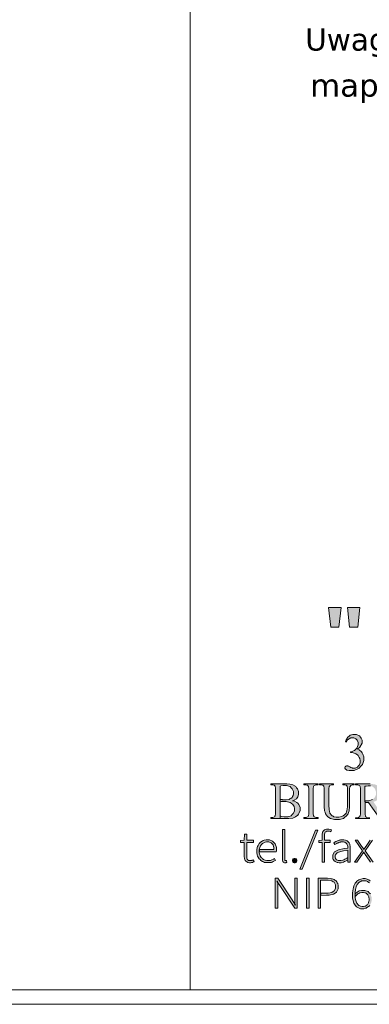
# Model space of a CAD drawing. Header units: metres. Extents: x 7555073 to 7555217, y 5506384 to 5506588.
# Tile 2 of 32: x 7555125 to 7555137, y 5506384 to 5506418. Entities that reach past the tile are written whole.
import ezdxf
from ezdxf.enums import TextEntityAlignment as Align

# ---------------------------------------------------------------- set-up
doc = ezdxf.new("R2010")
doc.units = ezdxf.units.M
doc.header["$LTSCALE"] = 2
doc.header["$MEASUREMENT"] = 0
for name, color, linetype in [('Pieczątka na wyrysie', 7, 'CONTINUOUS'), ('Prezentacja użytków', 7, 'CONTINUOUS'), ('Ramki i opis wydruku', 7, 'CONTINUOUS')]:
    doc.layers.add(name, color=color, linetype=linetype)
doc.styles.get("Standard").update_dxf_attribs({"font": 'verdana.ttf', "width": 0.75})

msp = doc.modelspace()

# ---------------------------------------------------------------- hatches: boundary and pattern name
at = {"layer": 'Pieczątka na wyrysie', "linetype": 'Continuous', "lineweight": 13}
for points in [[(7555136.46, 5506397.478), (7555136.383, 5506396.786), (7555136.096, 5506396.786), (7555136.02, 5506397.478)], [(7555137.123, 5506397.478), (7555137.047, 5506396.786), (7555136.76, 5506396.786), (7555136.684, 5506397.478)], [(7555136.614, 5506392.761), (7555136.639, 5506392.824), (7555136.702, 5506392.919), (7555136.739, 5506392.953), (7555136.777, 5506392.986), (7555136.872, 5506393.02), (7555136.928, 5506393.02), (7555136.998, 5506393.02), (7555137.105, 5506392.971), (7555137.142, 5506392.924), (7555137.171, 5506392.888), (7555137.199, 5506392.812), (7555137.199, 5506392.771), (7555137.199, 5506392.705), (7555137.12, 5506392.567), (7555137.04, 5506392.496), (7555137.094, 5506392.474), (7555137.174, 5506392.411), (7555137.202, 5506392.369), (7555137.229, 5506392.328), (7555137.256, 5506392.232), (7555137.256, 5506392.177), (7555137.256, 5506392.097), (7555137.209, 5506391.96), (7555137.16, 5506391.902), (7555137.098, 5506391.826), (7555136.917, 5506391.75), (7555136.799, 5506391.75), (7555136.739, 5506391.75), (7555136.66, 5506391.766), (7555136.639, 5506391.781), (7555136.618, 5506391.797), (7555136.596, 5506391.829), (7555136.596, 5506391.847), (7555136.596, 5506391.86), (7555136.606, 5506391.883), (7555136.616, 5506391.893), (7555136.627, 5506391.903), (7555136.65, 5506391.913), (7555136.665, 5506391.913), (7555136.675, 5506391.913), (7555136.697, 5506391.909), (7555136.709, 5506391.905), (7555136.715, 5506391.904), (7555136.748, 5506391.887), (7555136.774, 5506391.873), (7555136.8, 5506391.858), (7555136.835, 5506391.841), (7555136.845, 5506391.839), (7555136.862, 5506391.834), (7555136.895, 5506391.829), (7555136.913, 5506391.829), (7555136.956, 5506391.829), (7555137.032, 5506391.864), (7555137.065, 5506391.9), (7555137.097, 5506391.936), (7555137.13, 5506392.02), (7555137.13, 5506392.068), (7555137.13, 5506392.105), (7555137.114, 5506392.174), (7555137.099, 5506392.207), (7555137.088, 5506392.232), (7555137.064, 5506392.271), (7555137.051, 5506392.284), (7555137.032, 5506392.302), (7555136.982, 5506392.335), (7555136.95, 5506392.349), (7555136.918, 5506392.364), (7555136.853, 5506392.378), (7555136.819, 5506392.378), (7555136.791, 5506392.378), (7555136.791, 5506392.406), (7555136.826, 5506392.411), (7555136.893, 5506392.436), (7555136.927, 5506392.457), (7555136.961, 5506392.478), (7555137.011, 5506392.529), (7555137.026, 5506392.559), (7555137.041, 5506392.588), (7555137.057, 5506392.654), (7555137.057, 5506392.69), (7555137.057, 5506392.736), (7555137.03, 5506392.811), (7555137.002, 5506392.839), (7555136.974, 5506392.868), (7555136.906, 5506392.897), (7555136.864, 5506392.897), (7555136.798, 5506392.897), (7555136.687, 5506392.822), (7555136.642, 5506392.748)], [(7555134.321, 5506390.06), (7555134.321, 5506390.15), (7555134.366, 5506390.135), (7555134.461, 5506390.125), (7555134.506, 5506390.125), (7555134.586, 5506390.125), (7555134.701, 5506390.16), (7555134.741, 5506390.2), (7555134.781, 5506390.235), (7555134.821, 5506390.325), (7555134.821, 5506390.38), (7555134.821, 5506390.415), (7555134.806, 5506390.485), (7555134.786, 5506390.515), (7555134.766, 5506390.55), (7555134.711, 5506390.6), (7555134.666, 5506390.62), (7555134.626, 5506390.64), (7555134.526, 5506390.66), (7555134.466, 5506390.66), (7555134.436, 5506390.66), (7555134.391, 5506390.655), (7555134.376, 5506390.655), (7555134.356, 5506390.655), (7555134.326, 5506390.65), (7555134.316, 5506390.65), (7555134.316, 5506390.73), (7555134.331, 5506390.73), (7555134.366, 5506390.725), (7555134.386, 5506390.725), (7555134.406, 5506390.72), (7555134.451, 5506390.72), (7555134.476, 5506390.72), (7555134.536, 5506390.72), (7555134.631, 5506390.735), (7555134.661, 5506390.75), (7555134.691, 5506390.765), (7555134.741, 5506390.805), (7555134.756, 5506390.835), (7555134.771, 5506390.865), (7555134.791, 5506390.93), (7555134.791, 5506390.965), (7555134.791, 5506391.015), (7555134.746, 5506391.11), (7555134.706, 5506391.145), (7555134.666, 5506391.185), (7555134.546, 5506391.22), (7555134.466, 5506391.22), (7555134.426, 5506391.22), (7555134.346, 5506391.21), (7555134.316, 5506391.2), (7555134.316, 5506390.735), (7555134.316, 5506390.645), (7555134.316, 5506390.15), (7555134.316, 5506390.06), (7555133.986, 5506390.06), (7555133.986, 5506390.094), (7555134.029, 5506390.094), (7555134.065, 5506390.094), (7555134.117, 5506390.118), (7555134.132, 5506390.142), (7555134.142, 5506390.158), (7555134.152, 5506390.225), (7555134.152, 5506390.277), (7555134.152, 5506391.066), (7555134.152, 5506391.123), (7555134.14, 5506391.194), (7555134.128, 5506391.21), (7555134.111, 5506391.229), (7555134.062, 5506391.249), (7555134.029, 5506391.249), (7555133.986, 5506391.249), (7555133.986, 5506391.282), (7555134.482, 5506391.282), (7555134.552, 5506391.282), (7555134.664, 5506391.271), (7555134.705, 5506391.26), (7555134.769, 5506391.244), (7555134.866, 5506391.187), (7555134.899, 5506391.145), (7555134.933, 5506391.105), (7555134.966, 5506391.009), (7555134.966, 5506390.956), (7555134.966, 5506390.91), (7555134.94, 5506390.828), (7555134.914, 5506390.791), (7555134.888, 5506390.755), (7555134.81, 5506390.701), (7555134.758, 5506390.684), (7555134.818, 5506390.67), (7555134.907, 5506390.627), (7555134.937, 5506390.597), (7555134.978, 5506390.556), (7555135.02, 5506390.454), (7555135.02, 5506390.395), (7555135.02, 5506390.349), (7555134.993, 5506390.262), (7555134.965, 5506390.22), (7555134.938, 5506390.178), (7555134.864, 5506390.117), (7555134.817, 5506390.098), (7555134.77, 5506390.079), (7555134.625, 5506390.06), (7555134.528, 5506390.06)], [(7555135.65, 5506390.094), (7555135.65, 5506390.06), (7555135.157, 5506390.06), (7555135.157, 5506390.094), (7555135.199, 5506390.094), (7555135.234, 5506390.094), (7555135.285, 5506390.116), (7555135.301, 5506390.137), (7555135.312, 5506390.152), (7555135.322, 5506390.221), (7555135.322, 5506390.277), (7555135.322, 5506391.066), (7555135.322, 5506391.112), (7555135.317, 5506391.174), (7555135.311, 5506391.188), (7555135.307, 5506391.2), (7555135.29, 5506391.219), (7555135.276, 5506391.228), (7555135.257, 5506391.238), (7555135.219, 5506391.249), (7555135.199, 5506391.249), (7555135.157, 5506391.249), (7555135.157, 5506391.282), (7555135.65, 5506391.282), (7555135.65, 5506391.249), (7555135.608, 5506391.249), (7555135.573, 5506391.249), (7555135.522, 5506391.227), (7555135.506, 5506391.205), (7555135.495, 5506391.19), (7555135.485, 5506391.121), (7555135.485, 5506391.066), (7555135.485, 5506390.277), (7555135.485, 5506390.23), (7555135.49, 5506390.169), (7555135.496, 5506390.154), (7555135.5, 5506390.143), (7555135.517, 5506390.123), (7555135.531, 5506390.115), (7555135.55, 5506390.105), (7555135.588, 5506390.094), (7555135.608, 5506390.094)], [(7555136.52, 5506391.249), (7555136.52, 5506391.282), (7555136.926, 5506391.282), (7555136.926, 5506391.249), (7555136.883, 5506391.249), (7555136.849, 5506391.249), (7555136.798, 5506391.219), (7555136.779, 5506391.188), (7555136.77, 5506391.174), (7555136.762, 5506391.109), (7555136.762, 5506391.059), (7555136.762, 5506390.563), (7555136.762, 5506390.471), (7555136.744, 5506390.328), (7555136.727, 5506390.278), (7555136.71, 5506390.227), (7555136.642, 5506390.14), (7555136.593, 5506390.104), (7555136.542, 5506390.067), (7555136.406, 5506390.031), (7555136.319, 5506390.031), (7555136.225, 5506390.031), (7555136.083, 5506390.066), (7555136.033, 5506390.101), (7555135.985, 5506390.135), (7555135.916, 5506390.228), (7555135.896, 5506390.288), (7555135.882, 5506390.328), (7555135.869, 5506390.478), (7555135.869, 5506390.588), (7555135.869, 5506391.066), (7555135.869, 5506391.123), (7555135.854, 5506391.196), (7555135.839, 5506391.214), (7555135.825, 5506391.231), (7555135.777, 5506391.249), (7555135.745, 5506391.249), (7555135.702, 5506391.249), (7555135.702, 5506391.282), (7555136.198, 5506391.282), (7555136.198, 5506391.249), (7555136.154, 5506391.249), (7555136.119, 5506391.249), (7555136.068, 5506391.225), (7555136.052, 5506391.201), (7555136.041, 5506391.185), (7555136.031, 5506391.117), (7555136.031, 5506391.066), (7555136.031, 5506390.533), (7555136.031, 5506390.498), (7555136.037, 5506390.416), (7555136.043, 5506390.37), (7555136.05, 5506390.324), (7555136.071, 5506390.252), (7555136.088, 5506390.227), (7555136.104, 5506390.201), (7555136.15, 5506390.159), (7555136.181, 5506390.142), (7555136.211, 5506390.125), (7555136.285, 5506390.109), (7555136.329, 5506390.109), (7555136.386, 5506390.109), (7555136.487, 5506390.135), (7555136.531, 5506390.161), (7555136.576, 5506390.187), (7555136.636, 5506390.254), (7555136.652, 5506390.295), (7555136.668, 5506390.335), (7555136.685, 5506390.474), (7555136.685, 5506390.571), (7555136.685, 5506391.066), (7555136.685, 5506391.123), (7555136.673, 5506391.195), (7555136.661, 5506391.21), (7555136.645, 5506391.229), (7555136.595, 5506391.249), (7555136.563, 5506391.249)], [(7555137.301, 5506391.01), (7555137.301, 5506391.195), (7555137.346, 5506391.2), (7555137.411, 5506391.21), (7555137.436, 5506391.21), (7555137.496, 5506391.21), (7555137.586, 5506391.175), (7555137.616, 5506391.14), (7555137.651, 5506391.105), (7555137.686, 5506391.01), (7555137.686, 5506390.955), (7555137.686, 5506390.895), (7555137.646, 5506390.8), (7555137.601, 5506390.76), (7555137.561, 5506390.725), (7555137.436, 5506390.685), (7555137.351, 5506390.685), (7555137.346, 5506390.685), (7555137.336, 5506390.685), (7555137.331, 5506390.685), (7555137.326, 5506390.685), (7555137.306, 5506390.685), (7555137.306, 5506390.63), (7555137.324, 5506390.627), (7555137.33, 5506390.627), (7555137.336, 5506390.627), (7555137.348, 5506390.627), (7555137.354, 5506390.627), (7555137.368, 5506390.627), (7555137.404, 5506390.627), (7555137.425, 5506390.628), (7555137.818, 5506390.057), (7555138.128, 5506390.057), (7555138.128, 5506390.09), (7555138.08, 5506390.096), (7555138.004, 5506390.121), (7555137.974, 5506390.141), (7555137.944, 5506390.161), (7555137.874, 5506390.241), (7555137.833, 5506390.301), (7555137.593, 5506390.652), (7555137.666, 5506390.669), (7555137.774, 5506390.728), (7555137.809, 5506390.769), (7555137.844, 5506390.81), (7555137.879, 5506390.908), (7555137.879, 5506390.964), (7555137.879, 5506391.018), (7555137.848, 5506391.108), (7555137.818, 5506391.146), (7555137.787, 5506391.184), (7555137.712, 5506391.236), (7555137.668, 5506391.251), (7555137.625, 5506391.265), (7555137.488, 5506391.279), (7555137.396, 5506391.279), (7555136.973, 5506391.279), (7555136.973, 5506391.246), (7555137.016, 5506391.246), (7555137.05, 5506391.246), (7555137.099, 5506391.226), (7555137.116, 5506391.206), (7555137.128, 5506391.192), (7555137.14, 5506391.12), (7555137.14, 5506391.063), (7555137.14, 5506390.273), (7555137.14, 5506390.221), (7555137.131, 5506390.155), (7555137.122, 5506390.141), (7555137.106, 5506390.116), (7555137.053, 5506390.09), (7555137.016, 5506390.09), (7555136.973, 5506390.09), (7555136.973, 5506390.057), (7555137.47, 5506390.057), (7555137.47, 5506390.09), (7555137.425, 5506390.09), (7555137.392, 5506390.09), (7555137.344, 5506390.11), (7555137.327, 5506390.13), (7555137.316, 5506390.144), (7555137.303, 5506390.216), (7555137.303, 5506390.273)], [(7555134.497, 5506388.508), (7555134.474, 5506388.508), (7555134.437, 5506388.521), (7555134.425, 5506388.535), (7555134.411, 5506388.549), (7555134.398, 5506388.592), (7555134.398, 5506388.623), (7555134.398, 5506389.673), (7555134.484, 5506389.673), (7555134.484, 5506388.614), (7555134.484, 5506388.597), (7555134.493, 5506388.581), (7555134.501, 5506388.581), (7555134.504, 5506388.581), (7555134.508, 5506388.581), (7555134.511, 5506388.581), (7555134.513, 5506388.581), (7555134.53, 5506388.583), (7555134.544, 5506388.586), (7555134.559, 5506388.52), (7555134.548, 5506388.515), (7555134.531, 5506388.51), (7555134.525, 5506388.51), (7555134.52, 5506388.509), (7555134.506, 5506388.508)], [(7555135.561, 5506389.654), (7555135.642, 5506389.654), (7555135.093, 5506388.279), (7555135.012, 5506388.279)], [(7555136.103, 5506389.597), (7555136.083, 5506389.603), (7555136.051, 5506389.612), (7555136.04, 5506389.614), (7555136.029, 5506389.616), (7555136.006, 5506389.618), (7555135.996, 5506389.618), (7555135.965, 5506389.618), (7555135.922, 5506389.598), (7555135.907, 5506389.578), (7555135.894, 5506389.558), (7555135.88, 5506389.498), (7555135.88, 5506389.458), (7555135.88, 5506389.296), (7555136.074, 5506389.296), (7555136.074, 5506389.222), (7555135.88, 5506389.222), (7555135.88, 5506388.527), (7555135.794, 5506388.527), (7555135.794, 5506389.222), (7555135.682, 5506389.222), (7555135.682, 5506389.288), (7555135.794, 5506389.295), (7555135.794, 5506389.464), (7555135.794, 5506389.521), (7555135.821, 5506389.607), (7555135.849, 5506389.635), (7555135.877, 5506389.663), (7555135.951, 5506389.692), (7555135.999, 5506389.692), (7555136.027, 5506389.692), (7555136.092, 5506389.675), (7555136.129, 5506389.659)], [(7555133.267, 5506388.508), (7555133.237, 5506388.508), (7555133.186, 5506388.516), (7555133.166, 5506388.525), (7555133.147, 5506388.533), (7555133.114, 5506388.558), (7555133.102, 5506388.573), (7555133.089, 5506388.588), (7555133.073, 5506388.625), (7555133.068, 5506388.645), (7555133.064, 5506388.666), (7555133.059, 5506388.712), (7555133.059, 5506388.737), (7555133.059, 5506389.222), (7555132.93, 5506389.222), (7555132.93, 5506389.288), (7555133.059, 5506389.295), (7555133.067, 5506389.512), (7555133.145, 5506389.512), (7555133.145, 5506389.296), (7555133.387, 5506389.296), (7555133.387, 5506389.222), (7555133.145, 5506389.222), (7555133.145, 5506388.731), (7555133.145, 5506388.713), (7555133.148, 5506388.681), (7555133.15, 5506388.667), (7555133.153, 5506388.654), (7555133.163, 5506388.63), (7555133.169, 5506388.621), (7555133.176, 5506388.611), (7555133.194, 5506388.597), (7555133.206, 5506388.591), (7555133.219, 5506388.587), (7555133.25, 5506388.581), (7555133.271, 5506388.581), (7555133.281, 5506388.581), (7555133.306, 5506388.585), (7555133.319, 5506388.588), (7555133.333, 5506388.592), (7555133.366, 5506388.601), (7555133.386, 5506388.607), (7555133.41, 5506388.542), (7555133.386, 5506388.533), (7555133.344, 5506388.52), (7555133.326, 5506388.516), (7555133.308, 5506388.512), (7555133.279, 5506388.508)], [(7555133.591, 5506388.97), (7555134.102, 5506388.968), (7555134.102, 5506389.035), (7555134.069, 5506389.137), (7555134.037, 5506389.172), (7555134.004, 5506389.206), (7555133.918, 5506389.241), (7555133.864, 5506389.241), (7555133.839, 5506389.241), (7555133.79, 5506389.231), (7555133.766, 5506389.221), (7555133.742, 5506389.212), (7555133.699, 5506389.183), (7555133.68, 5506389.164), (7555133.661, 5506389.145), (7555133.63, 5506389.1), (7555133.617, 5506389.074), (7555133.604, 5506389.047), (7555133.588, 5506388.994), (7555133.586, 5506388.97), (7555133.586, 5506388.895), (7555133.586, 5506388.865), (7555133.596, 5506388.81), (7555133.606, 5506388.78), (7555133.616, 5506388.75), (7555133.651, 5506388.695), (7555133.671, 5506388.675), (7555133.691, 5506388.65), (7555133.736, 5506388.615), (7555133.761, 5506388.605), (7555133.791, 5506388.595), (7555133.851, 5506388.58), (7555133.886, 5506388.58), (7555133.921, 5506388.58), (7555133.981, 5506388.59), (7555134.006, 5506388.6), (7555134.031, 5506388.61), (7555134.086, 5506388.635), (7555134.116, 5506388.65), (7555134.151, 5506388.59), (7555134.126, 5506388.57), (7555134.071, 5506388.545), (7555134.041, 5506388.53), (7555134.011, 5506388.52), (7555133.931, 5506388.51), (7555133.886, 5506388.51), (7555133.846, 5506388.51), (7555133.771, 5506388.52), (7555133.731, 5506388.535), (7555133.696, 5506388.55), (7555133.636, 5506388.59), (7555133.611, 5506388.615), (7555133.581, 5506388.64), (7555133.541, 5506388.705), (7555133.526, 5506388.74), (7555133.511, 5506388.78), (7555133.496, 5506388.865), (7555133.496, 5506388.91), (7555133.496, 5506388.955), (7555133.511, 5506389.04), (7555133.526, 5506389.08), (7555133.541, 5506389.115), (7555133.581, 5506389.18), (7555133.606, 5506389.205), (7555133.631, 5506389.23), (7555133.691, 5506389.27), (7555133.726, 5506389.285), (7555133.756, 5506389.3), (7555133.826, 5506389.315), (7555133.866, 5506389.315), (7555133.941, 5506389.315), (7555134.056, 5506389.27), (7555134.101, 5506389.22), (7555134.146, 5506389.175), (7555134.186, 5506389.045), (7555134.186, 5506388.96), (7555134.186, 5506388.955), (7555134.186, 5506388.94), (7555134.186, 5506388.935), (7555134.186, 5506388.93), (7555134.186, 5506388.91), (7555134.181, 5506388.895), (7555133.591, 5506388.895)], [(7555136.696, 5506388.69), (7555136.696, 5506388.655), (7555136.696, 5506388.605), (7555136.689, 5506388.603), (7555136.62, 5506388.563), (7555136.581, 5506388.545), (7555136.542, 5506388.527), (7555136.46, 5506388.508), (7555136.417, 5506388.508), (7555136.391, 5506388.508), (7555136.344, 5506388.514), (7555136.321, 5506388.52), (7555136.299, 5506388.527), (7555136.258, 5506388.545), (7555136.241, 5506388.559), (7555136.223, 5506388.572), (7555136.195, 5506388.605), (7555136.185, 5506388.626), (7555136.175, 5506388.646), (7555136.165, 5506388.695), (7555136.165, 5506388.723), (7555136.165, 5506388.789), (7555136.232, 5506388.888), (7555136.3, 5506388.922), (7555136.368, 5506388.955), (7555136.568, 5506389.002), (7555136.7, 5506389.015), (7555136.701, 5506389.031), (7555136.697, 5506389.068), (7555136.693, 5506389.09), (7555136.69, 5506389.112), (7555136.676, 5506389.151), (7555136.666, 5506389.167), (7555136.656, 5506389.184), (7555136.628, 5506389.21), (7555136.61, 5506389.221), (7555136.592, 5506389.231), (7555136.544, 5506389.241), (7555136.516, 5506389.241), (7555136.495, 5506389.241), (7555136.455, 5506389.237), (7555136.436, 5506389.233), (7555136.418, 5506389.229), (7555136.382, 5506389.218), (7555136.366, 5506389.211), (7555136.349, 5506389.204), (7555136.319, 5506389.19), (7555136.306, 5506389.183), (7555136.292, 5506389.175), (7555136.263, 5506389.159), (7555136.246, 5506389.152), (7555136.206, 5506389.207), (7555136.22, 5506389.218), (7555136.248, 5506389.237), (7555136.263, 5506389.246), (7555136.277, 5506389.254), (7555136.311, 5506389.27), (7555136.332, 5506389.278), (7555136.353, 5506389.286), (7555136.397, 5506389.299), (7555136.42, 5506389.304), (7555136.444, 5506389.309), (7555136.494, 5506389.315), (7555136.52, 5506389.315), (7555136.557, 5506389.315), (7555136.621, 5506389.302), (7555136.647, 5506389.29), (7555136.673, 5506389.278), (7555136.713, 5506389.245), (7555136.729, 5506389.224), (7555136.745, 5506389.203), (7555136.766, 5506389.156), (7555136.773, 5506389.13), (7555136.779, 5506389.104), (7555136.785, 5506389.05), (7555136.785, 5506389.021), (7555136.785, 5506388.527), (7555136.701, 5506388.525), (7555136.701, 5506388.7), (7555136.7, 5506388.947), (7555136.642, 5506388.94), (7555136.541, 5506388.923), (7555136.496, 5506388.913), (7555136.45, 5506388.902), (7555136.378, 5506388.878), (7555136.352, 5506388.864), (7555136.326, 5506388.85), (7555136.288, 5506388.82), (7555136.276, 5506388.802), (7555136.265, 5506388.786), (7555136.254, 5506388.746), (7555136.254, 5506388.725), (7555136.254, 5506388.704), (7555136.261, 5506388.67), (7555136.267, 5506388.656), (7555136.274, 5506388.643), (7555136.291, 5506388.621), (7555136.302, 5506388.613), (7555136.314, 5506388.605), (7555136.34, 5506388.593), (7555136.355, 5506388.589), (7555136.37, 5506388.585), (7555136.403, 5506388.581), (7555136.42, 5506388.581), (7555136.456, 5506388.581), (7555136.524, 5506388.596), (7555136.558, 5506388.611), (7555136.592, 5506388.627), (7555136.662, 5506388.671)], [(7555137.21, 5506388.928), (7555136.955, 5506389.296), (7555137.04, 5506389.296), (7555137.184, 5506389.092), (7555137.194, 5506389.076), (7555137.215, 5506389.047), (7555137.227, 5506389.031), (7555137.237, 5506389.016), (7555137.258, 5506388.989), (7555137.262, 5506388.985), (7555137.267, 5506388.977), (7555137.255, 5506388.977), (7555137.262, 5506388.985), (7555137.264, 5506388.988), (7555137.282, 5506389.013), (7555137.292, 5506389.028), (7555137.303, 5506389.043), (7555137.326, 5506389.074), (7555137.338, 5506389.09), (7555137.479, 5506389.296), (7555137.561, 5506389.296), (7555137.307, 5506388.925), (7555137.585, 5506388.527), (7555137.5, 5506388.527), (7555137.341, 5506388.749), (7555137.33, 5506388.765), (7555137.307, 5506388.798), (7555137.295, 5506388.815), (7555137.283, 5506388.832), (7555137.26, 5506388.862), (7555137.255, 5506388.868), (7555137.249, 5506388.876), (7555137.261, 5506388.876), (7555137.255, 5506388.868), (7555137.249, 5506388.861), (7555137.227, 5506388.831), (7555137.215, 5506388.815), (7555137.204, 5506388.799), (7555137.18, 5506388.765), (7555137.167, 5506388.747), (7555137.013, 5506388.527), (7555136.932, 5506388.527)], [(7555134.83, 5506388.508), (7555134.815, 5506388.508), (7555134.787, 5506388.518), (7555134.775, 5506388.527), (7555134.764, 5506388.538), (7555134.752, 5506388.565), (7555134.752, 5506388.582), (7555134.752, 5506388.601), (7555134.764, 5506388.629), (7555134.775, 5506388.639), (7555134.787, 5506388.649), (7555134.815, 5506388.658), (7555134.83, 5506388.658), (7555134.845, 5506388.658), (7555134.873, 5506388.648), (7555134.885, 5506388.639), (7555134.897, 5506388.629), (7555134.908, 5506388.601), (7555134.908, 5506388.582), (7555134.908, 5506388.565), (7555134.897, 5506388.538), (7555134.884, 5506388.528), (7555134.872, 5506388.518), (7555134.845, 5506388.508)], [(7555134.149, 5506387.962), (7555134.235, 5506387.962), (7555134.739, 5506387.199), (7555134.838, 5506387.047), (7555134.862, 5506387.012), (7555134.84, 5506387.012), (7555134.838, 5506387.041), (7555134.838, 5506387.047), (7555134.836, 5506387.106), (7555134.835, 5506387.142), (7555134.835, 5506387.177), (7555134.834, 5506387.249), (7555134.834, 5506387.286), (7555134.834, 5506387.962), (7555134.919, 5506387.962), (7555134.919, 5506386.911), (7555134.834, 5506386.911), (7555134.33, 5506387.672), (7555134.23, 5506387.826), (7555134.208, 5506387.86), (7555134.228, 5506387.86), (7555134.23, 5506387.832), (7555134.23, 5506387.826), (7555134.232, 5506387.768), (7555134.233, 5506387.732), (7555134.235, 5506387.696), (7555134.236, 5506387.629), (7555134.236, 5506387.597), (7555134.236, 5506386.911), (7555134.149, 5506386.911)], [(7555135.247, 5506387.962), (7555135.336, 5506387.962), (7555135.336, 5506386.911), (7555135.247, 5506386.911)], [(7555135.746, 5506387.435), (7555135.746, 5506387.36), (7555135.944, 5506387.362), (7555136.042, 5506387.362), (7555136.195, 5506387.4), (7555136.249, 5506387.438), (7555136.302, 5506387.476), (7555136.356, 5506387.591), (7555136.356, 5506387.669), (7555136.356, 5506387.708), (7555136.342, 5506387.775), (7555136.327, 5506387.803), (7555136.313, 5506387.832), (7555136.272, 5506387.878), (7555136.245, 5506387.895), (7555136.218, 5506387.913), (7555136.151, 5506387.938), (7555136.112, 5506387.946), (7555136.074, 5506387.954), (7555135.986, 5506387.962), (7555135.937, 5506387.962), (7555135.651, 5506387.962), (7555135.651, 5506386.911), (7555135.74, 5506386.911), (7555135.741, 5506387.36), (7555135.741, 5506387.435), (7555135.741, 5506387.89), (7555135.916, 5506387.89), (7555136.006, 5506387.89), (7555136.136, 5506387.865), (7555136.181, 5506387.84), (7555136.221, 5506387.82), (7555136.266, 5506387.73), (7555136.266, 5506387.67), (7555136.266, 5506387.605), (7555136.221, 5506387.515), (7555136.181, 5506387.49), (7555136.141, 5506387.465), (7555136.011, 5506387.435)], [(7555136.956, 5506387.305), (7555136.956, 5506387.279), (7555136.969, 5506387.21), (7555136.978, 5506387.176), (7555136.987, 5506387.143), (7555137.014, 5506387.087), (7555137.032, 5506387.063), (7555137.049, 5506387.04), (7555137.09, 5506387.004), (7555137.115, 5506386.991), (7555137.139, 5506386.978), (7555137.198, 5506386.965), (7555137.231, 5506386.965), (7555137.254, 5506386.965), (7555137.295, 5506386.975), (7555137.315, 5506386.984), (7555137.334, 5506386.994), (7555137.368, 5506387.02), (7555137.382, 5506387.037), (7555137.397, 5506387.053), (7555137.419, 5506387.094), (7555137.428, 5506387.116), (7555137.437, 5506387.139), (7555137.445, 5506387.188), (7555137.445, 5506387.214), (7555137.445, 5506387.241), (7555137.439, 5506387.29), (7555137.433, 5506387.313), (7555137.426, 5506387.335), (7555137.406, 5506387.375), (7555137.391, 5506387.391), (7555137.377, 5506387.407), (7555137.342, 5506387.433), (7555137.319, 5506387.443), (7555137.298, 5506387.452), (7555137.246, 5506387.462), (7555137.214, 5506387.462), (7555137.187, 5506387.462), (7555137.124, 5506387.444), (7555137.089, 5506387.427), (7555137.054, 5506387.411), (7555136.987, 5506387.355), (7555136.961, 5506387.32), (7555136.956, 5506387.41), (7555136.966, 5506387.425), (7555137.021, 5506387.475), (7555137.056, 5506387.495), (7555137.096, 5506387.515), (7555137.176, 5506387.535), (7555137.216, 5506387.535), (7555137.296, 5506387.535), (7555137.411, 5506387.495), (7555137.451, 5506387.45), (7555137.491, 5506387.41), (7555137.536, 5506387.29), (7555137.536, 5506387.215), (7555137.536, 5506387.18), (7555137.521, 5506387.115), (7555137.511, 5506387.085), (7555137.496, 5506387.055), (7555137.466, 5506387.005), (7555137.446, 5506386.985), (7555137.421, 5506386.965), (7555137.371, 5506386.93), (7555137.346, 5506386.915), (7555137.316, 5506386.905), (7555137.261, 5506386.89), (7555137.226, 5506386.89), (7555137.141, 5506386.89), (7555137.006, 5506386.955), (7555136.956, 5506387.02), (7555136.911, 5506387.085), (7555136.861, 5506387.26), (7555136.861, 5506387.37), (7555136.861, 5506387.45), (7555136.881, 5506387.585), (7555136.896, 5506387.64), (7555136.911, 5506387.695), (7555136.956, 5506387.785), (7555136.986, 5506387.82), (7555137.016, 5506387.855), (7555137.081, 5506387.905), (7555137.116, 5506387.92), (7555137.156, 5506387.935), (7555137.236, 5506387.95), (7555137.276, 5506387.95), (7555137.311, 5506387.95), (7555137.381, 5506387.935), (7555137.406, 5506387.92), (7555137.436, 5506387.91), (7555137.486, 5506387.87), (7555137.511, 5506387.84), (7555137.456, 5506387.795), (7555137.436, 5506387.815), (7555137.386, 5506387.845), (7555137.366, 5506387.855), (7555137.346, 5506387.865), (7555137.296, 5506387.875), (7555137.271, 5506387.875), (7555137.241, 5506387.875), (7555137.181, 5506387.865), (7555137.151, 5506387.85), (7555137.121, 5506387.84), (7555137.071, 5506387.8), (7555137.051, 5506387.77), (7555137.031, 5506387.74), (7555136.991, 5506387.665), (7555136.981, 5506387.615), (7555136.966, 5506387.57), (7555136.951, 5506387.46), (7555136.951, 5506387.41)]]:
    msp.add_hatch(color=7, dxfattribs=at).paths.add_polyline_path(points)

# ---------------------------------------------------------------- linework, layer by layer
at = {"layer": 'Pieczątka na wyrysie', "color": 7, "linetype": 'Continuous', "lineweight": 13, "flags": 128}
for points in [[(7555131.16, 5506384.04), (7555216.16, 5506384.04), (7555216.16, 5506429.04), (7555131.16, 5506429.04)], [(7555136.46, 5506397.478), (7555136.383, 5506396.786), (7555136.096, 5506396.786), (7555136.02, 5506397.478)], [(7555137.123, 5506397.478), (7555137.047, 5506396.786), (7555136.76, 5506396.786), (7555136.684, 5506397.478)], [(7555136.614, 5506392.761), (7555136.639, 5506392.824), (7555136.702, 5506392.919), (7555136.739, 5506392.953), (7555136.777, 5506392.986), (7555136.872, 5506393.02), (7555136.928, 5506393.02), (7555136.998, 5506393.02), (7555137.105, 5506392.971), (7555137.142, 5506392.924), (7555137.171, 5506392.888), (7555137.199, 5506392.812), (7555137.199, 5506392.771), (7555137.199, 5506392.705), (7555137.12, 5506392.567), (7555137.04, 5506392.496), (7555137.094, 5506392.474), (7555137.174, 5506392.411), (7555137.202, 5506392.369), (7555137.229, 5506392.328), (7555137.256, 5506392.232), (7555137.256, 5506392.177), (7555137.256, 5506392.097), (7555137.209, 5506391.96), (7555137.16, 5506391.902), (7555137.098, 5506391.826), (7555136.917, 5506391.75), (7555136.799, 5506391.75), (7555136.739, 5506391.75), (7555136.66, 5506391.766), (7555136.639, 5506391.781), (7555136.618, 5506391.797), (7555136.596, 5506391.829), (7555136.596, 5506391.847), (7555136.596, 5506391.86), (7555136.606, 5506391.883), (7555136.616, 5506391.893), (7555136.627, 5506391.903), (7555136.65, 5506391.913), (7555136.665, 5506391.913), (7555136.675, 5506391.913), (7555136.697, 5506391.909), (7555136.709, 5506391.905), (7555136.715, 5506391.904), (7555136.748, 5506391.887), (7555136.774, 5506391.873), (7555136.8, 5506391.858), (7555136.835, 5506391.841), (7555136.845, 5506391.839), (7555136.862, 5506391.834), (7555136.895, 5506391.829), (7555136.913, 5506391.829), (7555136.956, 5506391.829), (7555137.032, 5506391.864), (7555137.065, 5506391.9), (7555137.097, 5506391.936), (7555137.13, 5506392.02), (7555137.13, 5506392.068), (7555137.13, 5506392.105), (7555137.114, 5506392.174), (7555137.099, 5506392.207), (7555137.088, 5506392.232), (7555137.064, 5506392.271), (7555137.051, 5506392.284), (7555137.032, 5506392.302), (7555136.982, 5506392.335), (7555136.95, 5506392.349), (7555136.918, 5506392.364), (7555136.853, 5506392.378), (7555136.819, 5506392.378), (7555136.791, 5506392.378), (7555136.791, 5506392.406), (7555136.826, 5506392.411), (7555136.893, 5506392.436), (7555136.927, 5506392.457), (7555136.961, 5506392.478), (7555137.011, 5506392.529), (7555137.026, 5506392.559), (7555137.041, 5506392.588), (7555137.057, 5506392.654), (7555137.057, 5506392.69), (7555137.057, 5506392.736), (7555137.03, 5506392.811), (7555137.002, 5506392.839), (7555136.974, 5506392.868), (7555136.906, 5506392.897), (7555136.864, 5506392.897), (7555136.798, 5506392.897), (7555136.687, 5506392.822), (7555136.642, 5506392.748)], [(7555134.321, 5506390.06), (7555134.321, 5506390.15), (7555134.366, 5506390.135), (7555134.461, 5506390.125), (7555134.506, 5506390.125), (7555134.586, 5506390.125), (7555134.701, 5506390.16), (7555134.741, 5506390.2), (7555134.781, 5506390.235), (7555134.821, 5506390.325), (7555134.821, 5506390.38), (7555134.821, 5506390.415), (7555134.806, 5506390.485), (7555134.786, 5506390.515), (7555134.766, 5506390.55), (7555134.711, 5506390.6), (7555134.666, 5506390.62), (7555134.626, 5506390.64), (7555134.526, 5506390.66), (7555134.466, 5506390.66), (7555134.436, 5506390.66), (7555134.391, 5506390.655), (7555134.376, 5506390.655), (7555134.356, 5506390.655), (7555134.326, 5506390.65), (7555134.316, 5506390.65), (7555134.316, 5506390.73), (7555134.331, 5506390.73), (7555134.366, 5506390.725), (7555134.386, 5506390.725), (7555134.406, 5506390.72), (7555134.451, 5506390.72), (7555134.476, 5506390.72), (7555134.536, 5506390.72), (7555134.631, 5506390.735), (7555134.661, 5506390.75), (7555134.691, 5506390.765), (7555134.741, 5506390.805), (7555134.756, 5506390.835), (7555134.771, 5506390.865), (7555134.791, 5506390.93), (7555134.791, 5506390.965), (7555134.791, 5506391.015), (7555134.746, 5506391.11), (7555134.706, 5506391.145), (7555134.666, 5506391.185), (7555134.546, 5506391.22), (7555134.466, 5506391.22), (7555134.426, 5506391.22), (7555134.346, 5506391.21), (7555134.316, 5506391.2), (7555134.316, 5506390.735), (7555134.316, 5506390.645), (7555134.316, 5506390.15), (7555134.316, 5506390.06), (7555133.986, 5506390.06), (7555133.986, 5506390.094), (7555134.029, 5506390.094), (7555134.065, 5506390.094), (7555134.117, 5506390.118), (7555134.132, 5506390.142), (7555134.142, 5506390.158), (7555134.152, 5506390.225), (7555134.152, 5506390.277), (7555134.152, 5506391.066), (7555134.152, 5506391.123), (7555134.14, 5506391.194), (7555134.128, 5506391.21), (7555134.111, 5506391.229), (7555134.062, 5506391.249), (7555134.029, 5506391.249), (7555133.986, 5506391.249), (7555133.986, 5506391.282), (7555134.482, 5506391.282), (7555134.552, 5506391.282), (7555134.664, 5506391.271), (7555134.705, 5506391.26), (7555134.769, 5506391.244), (7555134.866, 5506391.187), (7555134.899, 5506391.145), (7555134.933, 5506391.105), (7555134.966, 5506391.009), (7555134.966, 5506390.956), (7555134.966, 5506390.91), (7555134.94, 5506390.828), (7555134.914, 5506390.791), (7555134.888, 5506390.755), (7555134.81, 5506390.701), (7555134.758, 5506390.684), (7555134.818, 5506390.67), (7555134.907, 5506390.627), (7555134.937, 5506390.597), (7555134.978, 5506390.556), (7555135.02, 5506390.454), (7555135.02, 5506390.395), (7555135.02, 5506390.349), (7555134.993, 5506390.262), (7555134.965, 5506390.22), (7555134.938, 5506390.178), (7555134.864, 5506390.117), (7555134.817, 5506390.098), (7555134.77, 5506390.079), (7555134.625, 5506390.06), (7555134.528, 5506390.06)], [(7555135.65, 5506390.094), (7555135.65, 5506390.06), (7555135.157, 5506390.06), (7555135.157, 5506390.094), (7555135.199, 5506390.094), (7555135.234, 5506390.094), (7555135.285, 5506390.116), (7555135.301, 5506390.137), (7555135.312, 5506390.152), (7555135.322, 5506390.221), (7555135.322, 5506390.277), (7555135.322, 5506391.066), (7555135.322, 5506391.112), (7555135.317, 5506391.174), (7555135.311, 5506391.188), (7555135.307, 5506391.2), (7555135.29, 5506391.219), (7555135.276, 5506391.228), (7555135.257, 5506391.238), (7555135.219, 5506391.249), (7555135.199, 5506391.249), (7555135.157, 5506391.249), (7555135.157, 5506391.282), (7555135.65, 5506391.282), (7555135.65, 5506391.249), (7555135.608, 5506391.249), (7555135.573, 5506391.249), (7555135.522, 5506391.227), (7555135.506, 5506391.205), (7555135.495, 5506391.19), (7555135.485, 5506391.121), (7555135.485, 5506391.066), (7555135.485, 5506390.277), (7555135.485, 5506390.23), (7555135.49, 5506390.169), (7555135.496, 5506390.154), (7555135.5, 5506390.143), (7555135.517, 5506390.123), (7555135.531, 5506390.115), (7555135.55, 5506390.105), (7555135.588, 5506390.094), (7555135.608, 5506390.094)], [(7555136.52, 5506391.249), (7555136.52, 5506391.282), (7555136.926, 5506391.282), (7555136.926, 5506391.249), (7555136.883, 5506391.249), (7555136.849, 5506391.249), (7555136.798, 5506391.219), (7555136.779, 5506391.188), (7555136.77, 5506391.174), (7555136.762, 5506391.109), (7555136.762, 5506391.059), (7555136.762, 5506390.563), (7555136.762, 5506390.471), (7555136.744, 5506390.328), (7555136.727, 5506390.278), (7555136.71, 5506390.227), (7555136.642, 5506390.14), (7555136.593, 5506390.104), (7555136.542, 5506390.067), (7555136.406, 5506390.031), (7555136.319, 5506390.031), (7555136.225, 5506390.031), (7555136.083, 5506390.066), (7555136.033, 5506390.101), (7555135.985, 5506390.135), (7555135.916, 5506390.228), (7555135.896, 5506390.288), (7555135.882, 5506390.328), (7555135.869, 5506390.478), (7555135.869, 5506390.588), (7555135.869, 5506391.066), (7555135.869, 5506391.123), (7555135.854, 5506391.196), (7555135.839, 5506391.214), (7555135.825, 5506391.231), (7555135.777, 5506391.249), (7555135.745, 5506391.249), (7555135.702, 5506391.249), (7555135.702, 5506391.282), (7555136.198, 5506391.282), (7555136.198, 5506391.249), (7555136.154, 5506391.249), (7555136.119, 5506391.249), (7555136.068, 5506391.225), (7555136.052, 5506391.201), (7555136.041, 5506391.185), (7555136.031, 5506391.117), (7555136.031, 5506391.066), (7555136.031, 5506390.533), (7555136.031, 5506390.498), (7555136.037, 5506390.416), (7555136.043, 5506390.37), (7555136.05, 5506390.324), (7555136.071, 5506390.252), (7555136.088, 5506390.227), (7555136.104, 5506390.201), (7555136.15, 5506390.159), (7555136.181, 5506390.142), (7555136.211, 5506390.125), (7555136.285, 5506390.109), (7555136.329, 5506390.109), (7555136.386, 5506390.109), (7555136.487, 5506390.135), (7555136.531, 5506390.161), (7555136.576, 5506390.187), (7555136.636, 5506390.254), (7555136.652, 5506390.295), (7555136.668, 5506390.335), (7555136.685, 5506390.474), (7555136.685, 5506390.571), (7555136.685, 5506391.066), (7555136.685, 5506391.123), (7555136.673, 5506391.195), (7555136.661, 5506391.21), (7555136.645, 5506391.229), (7555136.595, 5506391.249), (7555136.563, 5506391.249)], [(7555134.497, 5506388.508), (7555134.474, 5506388.508), (7555134.437, 5506388.521), (7555134.425, 5506388.535), (7555134.411, 5506388.549), (7555134.398, 5506388.592), (7555134.398, 5506388.623), (7555134.398, 5506389.673), (7555134.484, 5506389.673), (7555134.484, 5506388.614), (7555134.484, 5506388.597), (7555134.493, 5506388.581), (7555134.501, 5506388.581), (7555134.504, 5506388.581), (7555134.508, 5506388.581), (7555134.511, 5506388.581), (7555134.513, 5506388.581), (7555134.53, 5506388.583), (7555134.544, 5506388.586), (7555134.559, 5506388.52), (7555134.548, 5506388.515), (7555134.531, 5506388.51), (7555134.525, 5506388.51), (7555134.52, 5506388.509), (7555134.506, 5506388.508)], [(7555135.561, 5506389.654), (7555135.642, 5506389.654), (7555135.093, 5506388.279), (7555135.012, 5506388.279)], [(7555136.103, 5506389.597), (7555136.083, 5506389.603), (7555136.051, 5506389.612), (7555136.04, 5506389.614), (7555136.029, 5506389.616), (7555136.006, 5506389.618), (7555135.996, 5506389.618), (7555135.965, 5506389.618), (7555135.922, 5506389.598), (7555135.907, 5506389.578), (7555135.894, 5506389.558), (7555135.88, 5506389.498), (7555135.88, 5506389.458), (7555135.88, 5506389.296), (7555136.074, 5506389.296), (7555136.074, 5506389.222), (7555135.88, 5506389.222), (7555135.88, 5506388.527), (7555135.794, 5506388.527), (7555135.794, 5506389.222), (7555135.682, 5506389.222), (7555135.682, 5506389.288), (7555135.794, 5506389.295), (7555135.794, 5506389.464), (7555135.794, 5506389.521), (7555135.821, 5506389.607), (7555135.849, 5506389.635), (7555135.877, 5506389.663), (7555135.951, 5506389.692), (7555135.999, 5506389.692), (7555136.027, 5506389.692), (7555136.092, 5506389.675), (7555136.129, 5506389.659)], [(7555133.267, 5506388.508), (7555133.237, 5506388.508), (7555133.186, 5506388.516), (7555133.166, 5506388.525), (7555133.147, 5506388.533), (7555133.114, 5506388.558), (7555133.102, 5506388.573), (7555133.089, 5506388.588), (7555133.073, 5506388.625), (7555133.068, 5506388.645), (7555133.064, 5506388.666), (7555133.059, 5506388.712), (7555133.059, 5506388.737), (7555133.059, 5506389.222), (7555132.93, 5506389.222), (7555132.93, 5506389.288), (7555133.059, 5506389.295), (7555133.067, 5506389.512), (7555133.145, 5506389.512), (7555133.145, 5506389.296), (7555133.387, 5506389.296), (7555133.387, 5506389.222), (7555133.145, 5506389.222), (7555133.145, 5506388.731), (7555133.145, 5506388.713), (7555133.148, 5506388.681), (7555133.15, 5506388.667), (7555133.153, 5506388.654), (7555133.163, 5506388.63), (7555133.169, 5506388.621), (7555133.176, 5506388.611), (7555133.194, 5506388.597), (7555133.206, 5506388.591), (7555133.219, 5506388.587), (7555133.25, 5506388.581), (7555133.271, 5506388.581), (7555133.281, 5506388.581), (7555133.306, 5506388.585), (7555133.319, 5506388.588), (7555133.333, 5506388.592), (7555133.366, 5506388.601), (7555133.386, 5506388.607), (7555133.41, 5506388.542), (7555133.386, 5506388.533), (7555133.344, 5506388.52), (7555133.326, 5506388.516), (7555133.308, 5506388.512), (7555133.279, 5506388.508)], [(7555133.591, 5506388.97), (7555134.102, 5506388.968), (7555134.102, 5506389.035), (7555134.069, 5506389.137), (7555134.037, 5506389.172), (7555134.004, 5506389.206), (7555133.918, 5506389.241), (7555133.864, 5506389.241), (7555133.839, 5506389.241), (7555133.79, 5506389.231), (7555133.766, 5506389.221), (7555133.742, 5506389.212), (7555133.699, 5506389.183), (7555133.68, 5506389.164), (7555133.661, 5506389.145), (7555133.63, 5506389.1), (7555133.617, 5506389.074), (7555133.604, 5506389.047), (7555133.588, 5506388.994), (7555133.586, 5506388.97), (7555133.586, 5506388.895), (7555133.586, 5506388.865), (7555133.596, 5506388.81), (7555133.606, 5506388.78), (7555133.616, 5506388.75), (7555133.651, 5506388.695), (7555133.671, 5506388.675), (7555133.691, 5506388.65), (7555133.736, 5506388.615), (7555133.761, 5506388.605), (7555133.791, 5506388.595), (7555133.851, 5506388.58), (7555133.886, 5506388.58), (7555133.921, 5506388.58), (7555133.981, 5506388.59), (7555134.006, 5506388.6), (7555134.031, 5506388.61), (7555134.086, 5506388.635), (7555134.116, 5506388.65), (7555134.151, 5506388.59), (7555134.126, 5506388.57), (7555134.071, 5506388.545), (7555134.041, 5506388.53), (7555134.011, 5506388.52), (7555133.931, 5506388.51), (7555133.886, 5506388.51), (7555133.846, 5506388.51), (7555133.771, 5506388.52), (7555133.731, 5506388.535), (7555133.696, 5506388.55), (7555133.636, 5506388.59), (7555133.611, 5506388.615), (7555133.581, 5506388.64), (7555133.541, 5506388.705), (7555133.526, 5506388.74), (7555133.511, 5506388.78), (7555133.496, 5506388.865), (7555133.496, 5506388.91), (7555133.496, 5506388.955), (7555133.511, 5506389.04), (7555133.526, 5506389.08), (7555133.541, 5506389.115), (7555133.581, 5506389.18), (7555133.606, 5506389.205), (7555133.631, 5506389.23), (7555133.691, 5506389.27), (7555133.726, 5506389.285), (7555133.756, 5506389.3), (7555133.826, 5506389.315), (7555133.866, 5506389.315), (7555133.941, 5506389.315), (7555134.056, 5506389.27), (7555134.101, 5506389.22), (7555134.146, 5506389.175), (7555134.186, 5506389.045), (7555134.186, 5506388.96), (7555134.186, 5506388.955), (7555134.186, 5506388.94), (7555134.186, 5506388.935), (7555134.186, 5506388.93), (7555134.186, 5506388.91), (7555134.181, 5506388.895), (7555133.591, 5506388.895)], [(7555136.696, 5506388.69), (7555136.696, 5506388.655), (7555136.696, 5506388.605), (7555136.689, 5506388.603), (7555136.62, 5506388.563), (7555136.581, 5506388.545), (7555136.542, 5506388.527), (7555136.46, 5506388.508), (7555136.417, 5506388.508), (7555136.391, 5506388.508), (7555136.344, 5506388.514), (7555136.321, 5506388.52), (7555136.299, 5506388.527), (7555136.258, 5506388.545), (7555136.241, 5506388.559), (7555136.223, 5506388.572), (7555136.195, 5506388.605), (7555136.185, 5506388.626), (7555136.175, 5506388.646), (7555136.165, 5506388.695), (7555136.165, 5506388.723), (7555136.165, 5506388.789), (7555136.232, 5506388.888), (7555136.3, 5506388.922), (7555136.368, 5506388.955), (7555136.568, 5506389.002), (7555136.7, 5506389.015), (7555136.701, 5506389.031), (7555136.697, 5506389.068), (7555136.693, 5506389.09), (7555136.69, 5506389.112), (7555136.676, 5506389.151), (7555136.666, 5506389.167), (7555136.656, 5506389.184), (7555136.628, 5506389.21), (7555136.61, 5506389.221), (7555136.592, 5506389.231), (7555136.544, 5506389.241), (7555136.516, 5506389.241), (7555136.495, 5506389.241), (7555136.455, 5506389.237), (7555136.436, 5506389.233), (7555136.418, 5506389.229), (7555136.382, 5506389.218), (7555136.366, 5506389.211), (7555136.349, 5506389.204), (7555136.319, 5506389.19), (7555136.306, 5506389.183), (7555136.292, 5506389.175), (7555136.263, 5506389.159), (7555136.246, 5506389.152), (7555136.206, 5506389.207), (7555136.22, 5506389.218), (7555136.248, 5506389.237), (7555136.263, 5506389.246), (7555136.277, 5506389.254), (7555136.311, 5506389.27), (7555136.332, 5506389.278), (7555136.353, 5506389.286), (7555136.397, 5506389.299), (7555136.42, 5506389.304), (7555136.444, 5506389.309), (7555136.494, 5506389.315), (7555136.52, 5506389.315), (7555136.557, 5506389.315), (7555136.621, 5506389.302), (7555136.647, 5506389.29), (7555136.673, 5506389.278), (7555136.713, 5506389.245), (7555136.729, 5506389.224), (7555136.745, 5506389.203), (7555136.766, 5506389.156), (7555136.773, 5506389.13), (7555136.779, 5506389.104), (7555136.785, 5506389.05), (7555136.785, 5506389.021), (7555136.785, 5506388.527), (7555136.701, 5506388.525), (7555136.701, 5506388.7), (7555136.7, 5506388.947), (7555136.642, 5506388.94), (7555136.541, 5506388.923), (7555136.496, 5506388.913), (7555136.45, 5506388.902), (7555136.378, 5506388.878), (7555136.352, 5506388.864), (7555136.326, 5506388.85), (7555136.288, 5506388.82), (7555136.276, 5506388.802), (7555136.265, 5506388.786), (7555136.254, 5506388.746), (7555136.254, 5506388.725), (7555136.254, 5506388.704), (7555136.261, 5506388.67), (7555136.267, 5506388.656), (7555136.274, 5506388.643), (7555136.291, 5506388.621), (7555136.302, 5506388.613), (7555136.314, 5506388.605), (7555136.34, 5506388.593), (7555136.355, 5506388.589), (7555136.37, 5506388.585), (7555136.403, 5506388.581), (7555136.42, 5506388.581), (7555136.456, 5506388.581), (7555136.524, 5506388.596), (7555136.558, 5506388.611), (7555136.592, 5506388.627), (7555136.662, 5506388.671)], [(7555134.83, 5506388.508), (7555134.815, 5506388.508), (7555134.787, 5506388.518), (7555134.775, 5506388.527), (7555134.764, 5506388.538), (7555134.752, 5506388.565), (7555134.752, 5506388.582), (7555134.752, 5506388.601), (7555134.764, 5506388.629), (7555134.775, 5506388.639), (7555134.787, 5506388.649), (7555134.815, 5506388.658), (7555134.83, 5506388.658), (7555134.845, 5506388.658), (7555134.873, 5506388.648), (7555134.885, 5506388.639), (7555134.897, 5506388.629), (7555134.908, 5506388.601), (7555134.908, 5506388.582), (7555134.908, 5506388.565), (7555134.897, 5506388.538), (7555134.884, 5506388.528), (7555134.872, 5506388.518), (7555134.845, 5506388.508)], [(7555134.149, 5506387.962), (7555134.235, 5506387.962), (7555134.739, 5506387.199), (7555134.838, 5506387.047), (7555134.862, 5506387.012), (7555134.84, 5506387.012), (7555134.838, 5506387.041), (7555134.838, 5506387.047), (7555134.836, 5506387.106), (7555134.835, 5506387.142), (7555134.835, 5506387.177), (7555134.834, 5506387.249), (7555134.834, 5506387.286), (7555134.834, 5506387.962), (7555134.919, 5506387.962), (7555134.919, 5506386.911), (7555134.834, 5506386.911), (7555134.33, 5506387.672), (7555134.23, 5506387.826), (7555134.208, 5506387.86), (7555134.228, 5506387.86), (7555134.23, 5506387.832), (7555134.23, 5506387.826), (7555134.232, 5506387.768), (7555134.233, 5506387.732), (7555134.235, 5506387.696), (7555134.236, 5506387.629), (7555134.236, 5506387.597), (7555134.236, 5506386.911), (7555134.149, 5506386.911)], [(7555135.247, 5506387.962), (7555135.336, 5506387.962), (7555135.336, 5506386.911), (7555135.247, 5506386.911)], [(7555135.746, 5506387.435), (7555135.746, 5506387.36), (7555135.944, 5506387.362), (7555136.042, 5506387.362), (7555136.195, 5506387.4), (7555136.249, 5506387.438), (7555136.302, 5506387.476), (7555136.356, 5506387.591), (7555136.356, 5506387.669), (7555136.356, 5506387.708), (7555136.342, 5506387.775), (7555136.327, 5506387.803), (7555136.313, 5506387.832), (7555136.272, 5506387.878), (7555136.245, 5506387.895), (7555136.218, 5506387.913), (7555136.151, 5506387.938), (7555136.112, 5506387.946), (7555136.074, 5506387.954), (7555135.986, 5506387.962), (7555135.937, 5506387.962), (7555135.651, 5506387.962), (7555135.651, 5506386.911), (7555135.74, 5506386.911), (7555135.741, 5506387.36), (7555135.741, 5506387.435), (7555135.741, 5506387.89), (7555135.916, 5506387.89), (7555136.006, 5506387.89), (7555136.136, 5506387.865), (7555136.181, 5506387.84), (7555136.221, 5506387.82), (7555136.266, 5506387.73), (7555136.266, 5506387.67), (7555136.266, 5506387.605), (7555136.221, 5506387.515), (7555136.181, 5506387.49), (7555136.141, 5506387.465), (7555136.011, 5506387.435)], [(7555135.751, 5506387.435), (7555135.751, 5506387.435)]]:
    msp.add_lwpolyline(points, close=True, dxfattribs=at)
for points in [[(7555137.488, 5506391.279), (7555137.396, 5506391.279), (7555136.973, 5506391.279), (7555136.973, 5506391.246), (7555137.016, 5506391.246), (7555137.05, 5506391.246), (7555137.099, 5506391.226), (7555137.116, 5506391.206), (7555137.128, 5506391.192), (7555137.14, 5506391.12), (7555137.14, 5506391.063), (7555137.14, 5506390.273), (7555137.14, 5506390.221), (7555137.131, 5506390.155), (7555137.122, 5506390.141), (7555137.106, 5506390.116), (7555137.053, 5506390.09), (7555137.016, 5506390.09), (7555136.973, 5506390.09), (7555136.973, 5506390.057), (7555137.47, 5506390.057)], [(7555137.47, 5506390.09), (7555137.425, 5506390.09), (7555137.392, 5506390.09), (7555137.344, 5506390.11), (7555137.327, 5506390.13), (7555137.316, 5506390.144), (7555137.303, 5506390.216), (7555137.303, 5506390.273), (7555137.301, 5506391.01), (7555137.301, 5506391.195), (7555137.346, 5506391.2), (7555137.411, 5506391.21), (7555137.436, 5506391.21), (7555137.496, 5506391.21)], [(7555137.561, 5506390.725), (7555137.436, 5506390.685), (7555137.351, 5506390.685), (7555137.346, 5506390.685), (7555137.336, 5506390.685), (7555137.331, 5506390.685), (7555137.326, 5506390.685), (7555137.306, 5506390.685), (7555137.306, 5506390.63), (7555137.324, 5506390.627), (7555137.33, 5506390.627), (7555137.336, 5506390.627), (7555137.348, 5506390.627), (7555137.354, 5506390.627), (7555137.368, 5506390.627), (7555137.404, 5506390.627), (7555137.425, 5506390.628), (7555137.818, 5506390.057)], [(7555137.5, 5506388.527), (7555137.341, 5506388.749), (7555137.33, 5506388.765), (7555137.307, 5506388.798), (7555137.295, 5506388.815), (7555137.283, 5506388.832), (7555137.26, 5506388.862), (7555137.255, 5506388.868), (7555137.249, 5506388.876), (7555137.261, 5506388.876), (7555137.255, 5506388.868), (7555137.249, 5506388.861), (7555137.227, 5506388.831), (7555137.215, 5506388.815), (7555137.204, 5506388.799), (7555137.18, 5506388.765), (7555137.167, 5506388.747), (7555137.013, 5506388.527), (7555136.932, 5506388.527), (7555137.21, 5506388.928), (7555136.955, 5506389.296), (7555137.04, 5506389.296), (7555137.184, 5506389.092), (7555137.194, 5506389.076), (7555137.215, 5506389.047), (7555137.227, 5506389.031), (7555137.237, 5506389.016), (7555137.258, 5506388.989), (7555137.262, 5506388.985), (7555137.267, 5506388.977), (7555137.255, 5506388.977), (7555137.262, 5506388.985), (7555137.264, 5506388.988), (7555137.282, 5506389.013), (7555137.292, 5506389.028), (7555137.303, 5506389.043), (7555137.326, 5506389.074), (7555137.338, 5506389.09), (7555137.479, 5506389.296)], [(7555137.561, 5506389.296), (7555137.307, 5506388.925), (7555137.585, 5506388.527)], [(7555137.466, 5506387.005), (7555137.446, 5506386.985), (7555137.421, 5506386.965), (7555137.371, 5506386.93), (7555137.346, 5506386.915), (7555137.316, 5506386.905), (7555137.261, 5506386.89), (7555137.226, 5506386.89), (7555137.141, 5506386.89), (7555137.006, 5506386.955), (7555136.956, 5506387.02), (7555136.911, 5506387.085), (7555136.861, 5506387.26), (7555136.861, 5506387.37), (7555136.861, 5506387.45), (7555136.881, 5506387.585), (7555136.896, 5506387.64), (7555136.911, 5506387.695), (7555136.956, 5506387.785), (7555136.986, 5506387.82), (7555137.016, 5506387.855), (7555137.081, 5506387.905), (7555137.116, 5506387.92), (7555137.156, 5506387.935), (7555137.236, 5506387.95), (7555137.276, 5506387.95), (7555137.311, 5506387.95), (7555137.381, 5506387.935), (7555137.406, 5506387.92), (7555137.436, 5506387.91), (7555137.486, 5506387.87)], [(7555137.456, 5506387.795), (7555137.436, 5506387.815), (7555137.386, 5506387.845), (7555137.366, 5506387.855), (7555137.346, 5506387.865), (7555137.296, 5506387.875), (7555137.271, 5506387.875), (7555137.241, 5506387.875), (7555137.181, 5506387.865), (7555137.151, 5506387.85), (7555137.121, 5506387.84), (7555137.071, 5506387.8), (7555137.051, 5506387.77), (7555137.031, 5506387.74), (7555136.991, 5506387.665), (7555136.981, 5506387.615), (7555136.966, 5506387.57), (7555136.951, 5506387.46), (7555136.951, 5506387.41), (7555136.956, 5506387.305), (7555136.956, 5506387.279), (7555136.969, 5506387.21), (7555136.978, 5506387.176), (7555136.987, 5506387.143), (7555137.014, 5506387.087), (7555137.032, 5506387.063), (7555137.049, 5506387.04), (7555137.09, 5506387.004), (7555137.115, 5506386.991), (7555137.139, 5506386.978), (7555137.198, 5506386.965), (7555137.231, 5506386.965), (7555137.254, 5506386.965), (7555137.295, 5506386.975), (7555137.315, 5506386.984), (7555137.334, 5506386.994), (7555137.368, 5506387.02), (7555137.382, 5506387.037), (7555137.397, 5506387.053), (7555137.419, 5506387.094), (7555137.428, 5506387.116), (7555137.437, 5506387.139), (7555137.445, 5506387.188), (7555137.445, 5506387.214), (7555137.445, 5506387.241), (7555137.439, 5506387.29), (7555137.433, 5506387.313), (7555137.426, 5506387.335), (7555137.406, 5506387.375), (7555137.391, 5506387.391), (7555137.377, 5506387.407), (7555137.342, 5506387.433), (7555137.319, 5506387.443), (7555137.298, 5506387.452), (7555137.246, 5506387.462), (7555137.214, 5506387.462), (7555137.187, 5506387.462), (7555137.124, 5506387.444), (7555137.089, 5506387.427), (7555137.054, 5506387.411), (7555136.987, 5506387.355), (7555136.961, 5506387.32), (7555136.956, 5506387.41), (7555136.966, 5506387.425), (7555137.021, 5506387.475), (7555137.056, 5506387.495), (7555137.096, 5506387.515), (7555137.176, 5506387.535), (7555137.216, 5506387.535), (7555137.296, 5506387.535), (7555137.411, 5506387.495), (7555137.451, 5506387.45), (7555137.491, 5506387.41)], [(7555131.66, 5506384.04), (7555131.16, 5506384.04), (7555131.16, 5506384.54)]]:
    msp.add_lwpolyline(points, dxfattribs=at)
at = {"layer": 'Prezentacja użytków', "color": 7, "linetype": 'Continuous', "lineweight": 18, "flags": 128}
msp.add_lwpolyline([(7555131.16, 5506384.04), (7555131.16, 5506429.04), (7555216.16, 5506429.04)], dxfattribs=at)
at = {"layer": 'Ramki i opis wydruku', "color": 7, "linetype": 'Continuous', "lineweight": 13, "flags": 128}
for points in [[(7555073.36, 5506383.53), (7555216.86, 5506383.53), (7555216.86, 5506588.03), (7555073.36, 5506588.03)], [(7555216.16, 5506429.04), (7555131.16, 5506429.04), (7555131.16, 5506384.04), (7555074.05, 5506384.04), (7555074.05, 5506587.51), (7555216.16, 5506587.51)]]:
    msp.add_lwpolyline(points, close=True, dxfattribs=at)

# ---------------------------------------------------------------- texts
at = {"layer": 'Pieczątka na wyrysie', "color": 1, "linetype": 'Continuous', "lineweight": 25}
for s, height, width, p in [('Uwaga! Nie wyklucza sie istnienia w terenie innych nie wykazanych na niniejszej', 0.785, 0.962, (7555156.16, 5506417.45)), ('mapie urządzeń podziemnych, które nie zostały zgłoszone do inwentaryzacji', 0.8, 0.988, (7555156.17, 5506415.84))]:
    msp.add_text(s, height=height, dxfattribs=dict(at, width=width)).set_placement(p, align=Align.MIDDLE_CENTER)

doc.saveas('drawing.dxf')
